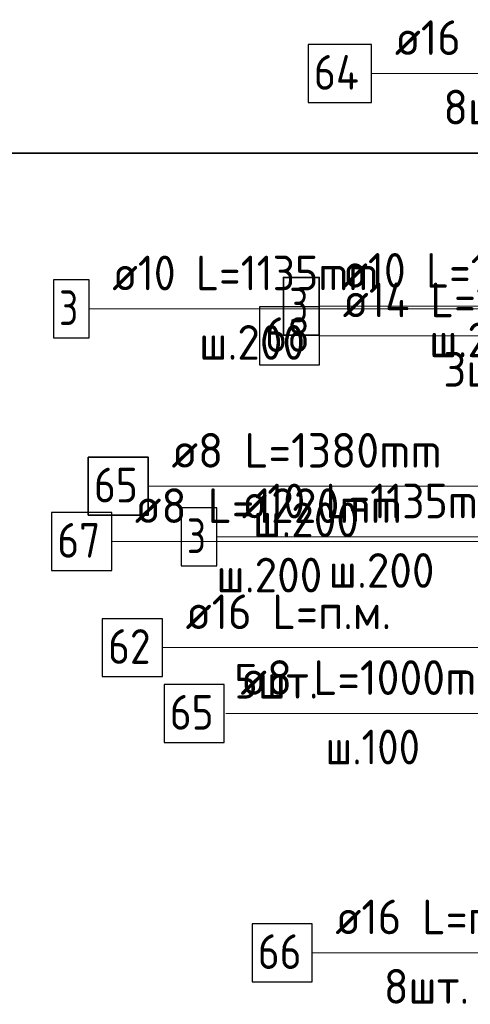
# Model space of a CAD drawing. Header units: metres. Extents: x -38 to 97, y -15 to 21.
# Tile 53 of 216: x 71.575 to 71.964, y 2.936 to 3.787. Entities that reach past the tile are written whole.
import ezdxf

# ---------------------------------------------------------------- set-up
doc = ezdxf.new("R2010")
doc.units = ezdxf.units.M
for name, color, linetype, lineweight in [('XR$3$Арм.стержн. Арматура края', 96, 'Continuous', 35), ('XR$3$Арм.стержн.горизонт. 1', 180, 'Continuous', 35), ('XR$4$Арм.стержн. Арматура края', 96, 'Continuous', 35), ('XR$4$Арм.стержн. Доп. арматура', 180, 'Continuous', 35), ('XR$4$Арм.стержн. Хомут', 240, 'Continuous', 35), ('XR$4$Арм.стержн.горизонт. 1', 180, 'Continuous', 35), ('XR$6$Арм.стержн. Арматура края', 96, 'Continuous', 35), ('XR$6$Арм.стержн. Хомут', 240, 'Continuous', 35), ('XR$6$Арм.стержн.горизонт. 1', 180, 'Continuous', 35)]:
    doc.layers.add(name, color=color, linetype=linetype, lineweight=lineweight)
doc.styles.add('ISOCPEUR', font='txt')

msp = doc.modelspace()

# ---------------------------------------------------------------- linework, layer by layer
at = {"color": 7, "linetype": 'Continuous', "lineweight": 35, "transparency": 33554687}
msp.add_line((67.91979, 3.67171), (86.41979, 3.67171), dxfattribs=at)
at = {"layer": 'XR$3$Арм.стержн. Арматура края', "color": 7, "linetype": 'Continuous', "lineweight": 13, "transparency": 33554687}
for p, q in [((71.83381, 3.53929), (72.14081, 3.53929)), ((71.68599, 3.38379), (72.05399, 3.38379))]:
    msp.add_line(p, q, dxfattribs=at)
at = {"layer": 'XR$3$Арм.стержн. Арматура края', "color": 7, "linetype": 'Continuous', "lineweight": 35, "transparency": 33554687}
for points in [[(71.80281, 3.51429), (71.83381, 3.51429), (71.83381, 3.56429), (71.80281, 3.56429), (71.80281, 3.51429)], [(71.63399, 3.35879), (71.68599, 3.35879), (71.68599, 3.40879), (71.63399, 3.40879), (71.63399, 3.35879)]]:
    msp.add_lwpolyline(points, dxfattribs=at)
at = {"layer": 'XR$3$Арм.стержн.горизонт. 1', "color": 7, "linetype": 'Continuous', "lineweight": 13, "transparency": 33554687}
msp.add_line((71.6982, 3.24427), (71.9842, 3.24427), dxfattribs=at)
at = {"layer": 'XR$3$Арм.стержн.горизонт. 1', "color": 7, "linetype": 'Continuous', "lineweight": 25, "transparency": 33554687}
msp.add_lwpolyline([(71.6462, 3.21927), (71.6982, 3.21927), (71.6982, 3.26927), (71.6462, 3.26927), (71.6462, 3.21927)], dxfattribs=at)
at = {"layer": 'XR$4$Арм.стержн. Арматура края', "color": 7, "linetype": 'Continuous', "lineweight": 13, "transparency": 33554687}
msp.add_line((71.74533, 3.33998), (72.05533, 3.33998), dxfattribs=at)
at = {"layer": 'XR$4$Арм.стержн. Арматура края', "color": 7, "linetype": 'Continuous', "lineweight": 25, "transparency": 33554687}
msp.add_lwpolyline([(71.71433, 3.31498), (71.74533, 3.31498), (71.74533, 3.36498), (71.71433, 3.36498), (71.71433, 3.31498)], dxfattribs=at)
at = {"layer": 'XR$4$Арм.стержн. Доп. арматура', "color": 7, "linetype": 'Continuous', "lineweight": 13, "transparency": 33554687}
msp.add_line((71.83408, 3.51378), (72.15008, 3.51378), dxfattribs=at)
at = {"layer": 'XR$4$Арм.стержн. Доп. арматура', "color": 7, "linetype": 'Continuous', "lineweight": 25, "transparency": 33554687}
msp.add_lwpolyline([(71.78208, 3.48878), (71.83408, 3.48878), (71.83408, 3.53878), (71.78208, 3.53878), (71.78208, 3.48878)], dxfattribs=at)
at = {"layer": 'XR$4$Арм.стержн. Хомут', "color": 7, "linetype": 'Continuous', "lineweight": 13, "transparency": 33554687}
msp.add_line((71.75307, 3.18739), (72.03607, 3.18739), dxfattribs=at)
at = {"layer": 'XR$4$Арм.стержн. Хомут', "color": 7, "linetype": 'Continuous', "lineweight": 25, "transparency": 33554687}
msp.add_lwpolyline([(71.69957, 3.16239), (71.75157, 3.16239), (71.75157, 3.21239), (71.69957, 3.21239), (71.69957, 3.16239)], dxfattribs=at)
at = {"layer": 'XR$4$Арм.стержн.горизонт. 1', "color": 7, "linetype": 'Continuous', "lineweight": 13, "transparency": 33554687}
msp.add_line((71.82767, 2.98056), (72.05367, 2.98056), dxfattribs=at)
at = {"layer": 'XR$4$Арм.стержн.горизонт. 1', "color": 7, "linetype": 'Continuous', "lineweight": 25, "transparency": 33554687}
msp.add_lwpolyline([(71.77567, 2.95556), (71.82767, 2.95556), (71.82767, 3.00556), (71.77567, 3.00556), (71.77567, 2.95556)], dxfattribs=at)
at = {"layer": 'XR$6$Арм.стержн. Арматура края', "color": 7, "linetype": 'Continuous', "lineweight": 13, "transparency": 33554687}
for p, q in [((71.63488, 3.53708), (71.94188, 3.53708)), ((71.94188, 3.53708), (72.17077, 3.53708))]:
    msp.add_line(p, q, dxfattribs=at)
at = {"layer": 'XR$6$Арм.стержн. Арматура края', "color": 7, "linetype": 'Continuous', "lineweight": 25, "transparency": 33554687}
msp.add_lwpolyline([(71.60388, 3.51208), (71.63488, 3.51208), (71.63488, 3.56208), (71.60388, 3.56208), (71.60388, 3.51208)], dxfattribs=at)
at = {"layer": 'XR$6$Арм.стержн. Хомут', "color": 7, "linetype": 'Continuous', "lineweight": 13, "transparency": 33554687}
for p, q in [((71.65431, 3.336), (71.95231, 3.336)), ((71.95231, 3.336), (72.17377, 3.336))]:
    msp.add_line(p, q, dxfattribs=at)
at = {"layer": 'XR$6$Арм.стержн. Хомут', "color": 7, "linetype": 'Continuous', "lineweight": 25, "transparency": 33554687}
msp.add_lwpolyline([(71.60231, 3.311), (71.65431, 3.311), (71.65431, 3.361), (71.60231, 3.361), (71.60231, 3.311)], dxfattribs=at)
at = {"layer": 'XR$6$Арм.стержн.горизонт. 1', "color": 7, "linetype": 'Continuous', "lineweight": 13, "transparency": 33554687}
msp.add_line((71.8791, 3.74045), (72.1051, 3.74045), dxfattribs=at)
at = {"layer": 'XR$6$Арм.стержн.горизонт. 1', "color": 7, "linetype": 'Continuous', "lineweight": 25, "transparency": 33554687}
msp.add_lwpolyline([(71.8241, 3.71545), (71.8791, 3.71545), (71.8791, 3.76545), (71.8241, 3.76545), (71.8241, 3.71545)], dxfattribs=at)

# ---------------------------------------------------------------- texts
at = {"layer": 'XR$3$Арм.стержн. Арматура края', "color": 7, "linetype": 'Continuous', "lineweight": 25, "transparency": 33554687, "char_height": 0.03, "attachment_point": 7, "style": 'ISOCPEUR'}
for s, insert, width in [('\\W0.92;ø10 L=1135mm ', (71.85381, 3.55529), 0.2806692), ('\\W0.78;3', (71.80781, 3.52529), 0.0326407), ('\\W0.95;ш.200 ', (71.92881, 3.49529), 0.1311996), ('\\W0.96;ø8 L=1380mm ', (71.70599, 3.39979), 0.2722217), ('\\W0.87;65', (71.63899, 3.36979), 0.0550812), ('\\W0.95;ш.200 ', (71.77649, 3.33979), 0.1311996)]:
    msp.add_mtext(s, dxfattribs=dict(at, insert=insert, width=width))
at = {"layer": 'XR$3$Арм.стержн.горизонт. 1', "color": 7, "linetype": 'Continuous', "lineweight": 25, "transparency": 33554687, "char_height": 0.03, "attachment_point": 7, "style": 'ISOCPEUR'}
for s, insert, width in [('\\W0.94;ø16 L=п.м.', (71.7182, 3.26027), 0.1999832), ('\\W0.87;62', (71.6512, 3.23027), 0.0550812), ('\\W0.94;5шт. ', (71.7602, 3.20027), 0.1161286)]:
    msp.add_mtext(s, dxfattribs=dict(at, insert=insert, width=width))
at = {"layer": 'XR$4$Арм.стержн. Арматура края', "color": 7, "linetype": 'Continuous', "lineweight": 25, "transparency": 33554687, "char_height": 0.03, "attachment_point": 7, "style": 'ISOCPEUR'}
for s, insert, width in [('\\W0.92;ø10 L=1135mm ', (71.76683, 3.35598), 0.2806692), ('\\W0.78;3', (71.71933, 3.32598), 0.0326407), ('\\W0.95;ш.200 ', (71.84183, 3.29598), 0.1311995)]:
    msp.add_mtext(s, dxfattribs=dict(at, insert=insert, width=width))
at = {"layer": 'XR$4$Арм.стержн. Доп. арматура', "color": 7, "linetype": 'Continuous', "lineweight": 25, "transparency": 33554687, "char_height": 0.03, "attachment_point": 7, "style": 'ISOCPEUR'}
for s, insert, width in [('\\W0.94;ø14 L=1950mm ', (71.85408, 3.52978), 0.2899764), ('\\W0.87;68', (71.78708, 3.49978), 0.0550812), ('\\W0.94;3шт. ', (71.94108, 3.46978), 0.1161286)]:
    msp.add_mtext(s, dxfattribs=dict(at, insert=insert, width=width))
at = {"layer": 'XR$4$Арм.стержн. Хомут', "color": 7, "linetype": 'Continuous', "lineweight": 25, "transparency": 33554687, "char_height": 0.03, "attachment_point": 7, "style": 'ISOCPEUR'}
for s, insert, width in [('\\W0.96;ø8 L=1000mm ', (71.76557, 3.20339), 0.2722217), ('\\W0.87;65', (71.70457, 3.17339), 0.0550812), ('\\W0.90;ш.100 ', (71.83907, 3.14339), 0.1244867)]:
    msp.add_mtext(s, dxfattribs=dict(at, insert=insert, width=width))
at = {"layer": 'XR$4$Арм.стержн.горизонт. 1', "color": 7, "linetype": 'Continuous', "lineweight": 25, "transparency": 33554687, "char_height": 0.03, "attachment_point": 7, "style": 'ISOCPEUR'}
for s, insert, width in [('\\W0.94;ø16 L=п.м.', (71.84767, 2.99656), 0.1999832), ('\\W0.87;66', (71.78067, 2.96656), 0.0550812), ('\\W0.94;8шт. ', (71.88967, 2.93656), 0.1161286)]:
    msp.add_mtext(s, dxfattribs=dict(at, insert=insert, width=width))
at = {"layer": 'XR$6$Арм.стержн. Арматура края', "color": 7, "linetype": 'Continuous', "lineweight": 18, "transparency": 33554687, "char_height": 0.03, "attachment_point": 7, "style": 'ISOCPEUR'}
for s, insert, width in [('\\W0.92;ø10 L=1135mm ', (71.65488, 3.55308), 0.2806692), ('\\W0.95;ш.200 ', (71.72988, 3.49308), 0.1311995)]:
    msp.add_mtext(s, dxfattribs=dict(at, insert=insert, width=width))
at = {"layer": 'XR$6$Арм.стержн. Арматура края', "color": 7, "linetype": 'Continuous', "lineweight": 25, "transparency": 33554687, "insert": (71.60888, 3.52308), "char_height": 0.03, "width": 0.0326407, "attachment_point": 7, "style": 'ISOCPEUR'}
msp.add_mtext('\\W0.78;3', dxfattribs=at)
at = {"layer": 'XR$6$Арм.стержн. Хомут', "color": 7, "linetype": 'Continuous', "lineweight": 18, "transparency": 33554687, "char_height": 0.03, "attachment_point": 7, "style": 'ISOCPEUR'}
for s, insert, width in [('\\W0.96;ø8 L=1220mm ', (71.67431, 3.352), 0.2722218), ('\\W0.95;ш.200 ', (71.74481, 3.292), 0.1311995)]:
    msp.add_mtext(s, dxfattribs=dict(at, insert=insert, width=width))
at = {"layer": 'XR$6$Арм.стержн. Хомут', "color": 7, "linetype": 'Continuous', "lineweight": 25, "transparency": 33554687, "insert": (71.60731, 3.322), "char_height": 0.03, "width": 0.0550812, "attachment_point": 7, "style": 'ISOCPEUR'}
msp.add_mtext('\\W0.87;67', dxfattribs=at)
at = {"layer": 'XR$6$Арм.стержн.горизонт. 1', "color": 7, "linetype": 'Continuous', "lineweight": 25, "transparency": 33554687, "char_height": 0.03, "attachment_point": 7, "style": 'ISOCPEUR'}
for s, insert, width in [('\\W0.94;ø16 L=п.м.', (71.8991, 3.75645), 0.199983), ('\\W0.88;64', (71.8291, 3.72645), 0.0581992), ('\\W0.94;8шт. ', (71.9411, 3.69645), 0.1161286)]:
    msp.add_mtext(s, dxfattribs=dict(at, insert=insert, width=width))

doc.saveas('drawing.dxf')
